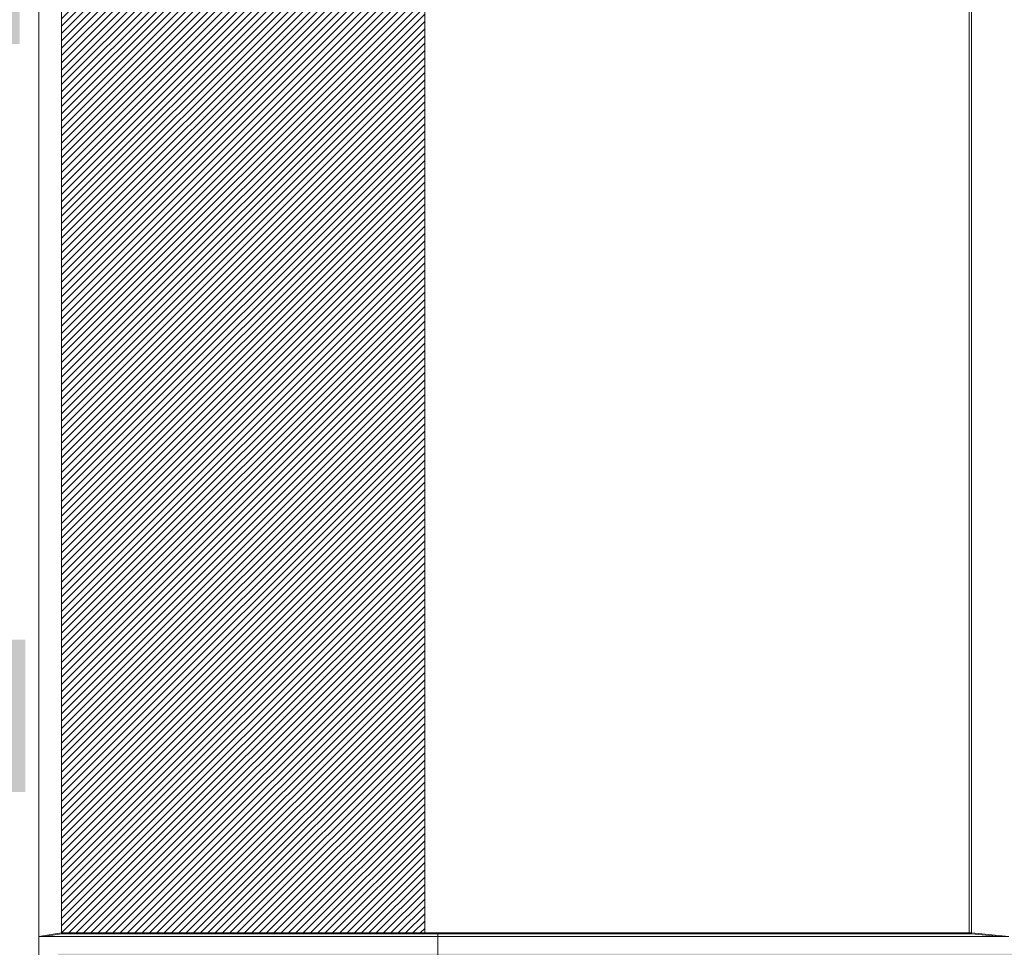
# Model space of a CAD drawing. Header units: millimetres. Extents: x 614675 to 1010864, y -150593 to -87691.
# Tile 143 of 194: x 915801 to 927884, y -126928 to -115541. Entities that reach past the tile are written whole.
import ezdxf

# ---------------------------------------------------------------- set-up
doc = ezdxf.new("R2010")
doc.units = ezdxf.units.MM
doc.header["$LTSCALE"] = 0.05
doc.layers.get('0').update_dxf_attribs({"lineweight": 0})
doc.layers.add('A-20--F1-WALLS', color=5, linetype='Continuous')

msp = doc.modelspace()

# ---------------------------------------------------------------- hatches: boundary and pattern name
at = {"lineweight": 0, "true_color": 0xff0000}
h = msp.add_hatch(dxfattribs=at)
h.set_pattern_fill('ANSI31', color=1, scale=20, style=0)
h.set_pattern_definition([(45, (931328.59, -215460.57), (-44.90128, 44.90128), [])])
h.paths.add_polyline_path([(916312, -113361), (916312, -126752), (920771, -126752), (920771, -113361)])
at = {"true_color": 0xffffff}
h = msp.add_hatch(color=7, dxfattribs=at)
h.dxf.hatch_style = 1
h.paths.add_polyline_path([(915871, -123151), (904263, -123151), (904263, -125022), (915871, -125022)])
h.paths.add_polyline_path([(904193, -115147), (904193, -115841), (915802, -115841), (915802, -115147)])
h.paths.add_polyline_path([(916269, -127008), (916269, -127092), (932138, -127092), (932138, -127008)])

# ---------------------------------------------------------------- linework, layer by layer
at = {"color": 5}
for points in [[(927482, -126762), (927482, -113361)], [(916312, -126752), (916034, -126794)], [(916312, -126762), (916101, -126794)], [(920934, -126752), (920934, -127092)], [(927482, -126752), (927938, -126794)], [(927482, -126762), (927829, -126794)]]:
    msp.add_lwpolyline(points, dxfattribs=at)
at = {"layer": 'A-20--F1-WALLS', "lineweight": 5}
msp.add_line((920771, -113361), (920771, -126752), dxfattribs=at)
for points in [[(916034, -113361), (916034, -132092)], [(916312, -113361), (916312, -126762)], [(927454, -126752), (927454, -113361)], [(927938, -126794), (916034, -126794)], [(927482, -126752), (916312, -126752)], [(927482, -126762), (916312, -126762)]]:
    msp.add_lwpolyline(points, dxfattribs=at)

doc.saveas('drawing.dxf')
